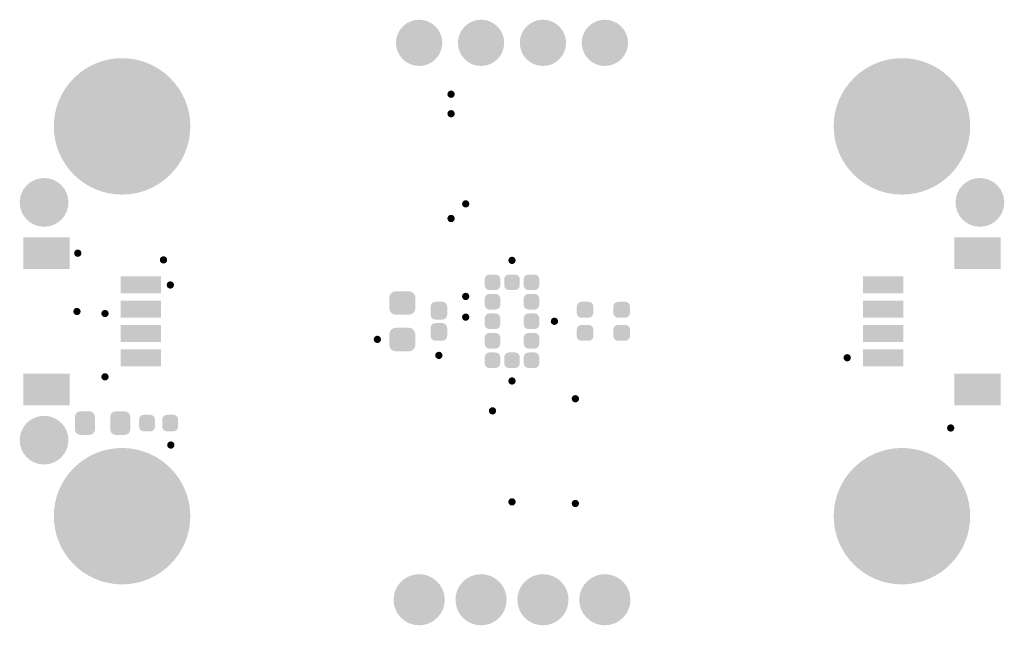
# Model space of a CAD drawing. Header units: inches. Extents: x 0.3 to 40.7, y 0.2 to 25.1.
import ezdxf

# ---------------------------------------------------------------- set-up
doc = ezdxf.new("R2010")
doc.units = ezdxf.units.IN
for name, color, linetype in [('Pad Holes', 156, 'Continuous'), ('Top Solder', 216, 'Continuous'), ('Via Holes', 16, 'Continuous')]:
    doc.layers.add(name, color=color, linetype=linetype)

# ---------------------------------------------------------------- blocks, each defined once
blk = doc.blocks.new('RES_0402_1731')
at = {"layer": 'Top Solder'}
h = blk.add_hatch(color=216, dxfattribs=at)
edge = h.paths.add_edge_path()
edge.add_arc((-0.34, -0.15), 0.19, 270, 360)
edge.add_line((-0.15, -0.15), (-0.15, 0.15))
edge.add_arc((-0.34, 0.15), 0.19, 0, 90)
edge.add_line((-0.34, 0.34), (-0.61, 0.34))
edge.add_arc((-0.61, 0.15), 0.19, 90, 180)
edge.add_line((-0.8, 0.15), (-0.8, -0.15))
edge.add_arc((-0.61, -0.15), 0.19, 180, 270)
edge.add_line((-0.61, -0.34), (-0.34, -0.34))
h = blk.add_hatch(color=216, dxfattribs=at)
edge = h.paths.add_edge_path()
edge.add_arc((0.34, 0.15), 0.19, 90, 180)
edge.add_line((0.15, 0.15), (0.15, -0.15))
edge.add_arc((0.34, -0.15), 0.19, 180, 270)
edge.add_line((0.34, -0.34), (0.61, -0.34))
edge.add_arc((0.61, -0.15), 0.19, 270, 360)
edge.add_line((0.8, -0.15), (0.8, 0.15))
edge.add_arc((0.61, 0.15), 0.19, 0, 90)
edge.add_line((0.61, 0.34), (0.34, 0.34))
blk = doc.blocks.new('F_____________1___F_________1_1732')
at = {"layer": 'Top Solder'}
h = blk.add_hatch(color=216, dxfattribs=at)
edge = h.paths.add_edge_path()
edge.add_arc((0, 0), 1, 0, 360)
blk = doc.blocks.new('F_____________1___F_________1_1733')
at = {"layer": 'Top Solder'}
h = blk.add_hatch(color=216, dxfattribs=at)
edge = h.paths.add_edge_path()
edge.add_arc((0, 0), 1, 0, 360)
blk = doc.blocks.new('F_____________1___F_________1_1734')
at = {"layer": 'Top Solder'}
h = blk.add_hatch(color=216, dxfattribs=at)
edge = h.paths.add_edge_path()
edge.add_arc((0, 0), 1, 0, 360)
blk = doc.blocks.new('SM04B_SRSS_TB_LF__SN__F_________1_1735')
at = {"layer": 'Top Solder'}
for points in [[(-3.45, 2.888), (-2.15, 2.888), (-2.15, 0.988), (-3.45, 0.988)], [(2.15, 2.888), (3.45, 2.888), (3.45, 0.988), (2.15, 0.988)], [(-1.85, -1.112), (-1.15, -1.112), (-1.15, -2.762), (-1.85, -2.762)], [(-0.85, -1.112), (-0.15, -1.112), (-0.15, -2.762), (-0.85, -2.762)], [(0.15, -1.112), (0.85, -1.112), (0.85, -2.762), (0.15, -2.762)], [(1.15, -1.112), (1.85, -1.112), (1.85, -2.762), (1.15, -2.762)]]:
    blk.add_hatch(color=216, dxfattribs=at).paths.add_polyline_path(points)
blk = doc.blocks.new('SM04B_SRSS_TB_LF__SN__F_________1_1736')
at = {"layer": 'Top Solder'}
for points in [[(-3.45, 2.888), (-2.15, 2.888), (-2.15, 0.988), (-3.45, 0.988)], [(2.15, 2.888), (3.45, 2.888), (3.45, 0.988), (2.15, 0.988)], [(-1.85, -1.112), (-1.15, -1.112), (-1.15, -2.762), (-1.85, -2.762)], [(-0.85, -1.112), (-0.15, -1.112), (-0.15, -2.762), (-0.85, -2.762)], [(0.15, -1.112), (0.85, -1.112), (0.85, -2.762), (0.15, -2.762)], [(1.15, -1.112), (1.85, -1.112), (1.85, -2.762), (1.15, -2.762)]]:
    blk.add_hatch(color=216, dxfattribs=at).paths.add_polyline_path(points)
blk = doc.blocks.new('LEDC1608X80N_AK_1737')
at = {"layer": 'Top Solder'}
h = blk.add_hatch(color=216, dxfattribs=at)
edge = h.paths.add_edge_path()
edge.add_arc((-0.545, -0.255), 0.23, 270, 360)
edge.add_line((-0.315, -0.255), (-0.315, 0.255))
edge.add_arc((-0.545, 0.255), 0.23, 0, 90)
edge.add_line((-0.545, 0.485), (-0.905, 0.485))
edge.add_arc((-0.905, 0.255), 0.23, 90, 180)
edge.add_line((-1.135, 0.255), (-1.135, -0.255))
edge.add_arc((-0.905, -0.255), 0.23, 180, 270)
edge.add_line((-0.905, -0.485), (-0.545, -0.485))
h = blk.add_hatch(color=216, dxfattribs=at)
edge = h.paths.add_edge_path()
edge.add_arc((0.545, 0.255), 0.23, 90, 180)
edge.add_line((0.315, 0.255), (0.315, -0.255))
edge.add_arc((0.545, -0.255), 0.23, 180, 270)
edge.add_line((0.545, -0.485), (0.905, -0.485))
edge.add_arc((0.905, -0.255), 0.23, 270, 360)
edge.add_line((1.135, -0.255), (1.135, 0.255))
edge.add_arc((0.905, 0.255), 0.23, 0, 90)
edge.add_line((0.905, 0.485), (0.545, 0.485))
blk = doc.blocks.new('RES_0402_1738')
at = {"layer": 'Top Solder'}
h = blk.add_hatch(color=216, dxfattribs=at)
edge = h.paths.add_edge_path()
edge.add_arc((-0.34, -0.15), 0.19, 270, 360)
edge.add_line((-0.15, -0.15), (-0.15, 0.15))
edge.add_arc((-0.34, 0.15), 0.19, 0, 90)
edge.add_line((-0.34, 0.34), (-0.61, 0.34))
edge.add_arc((-0.61, 0.15), 0.19, 90, 180)
edge.add_line((-0.8, 0.15), (-0.8, -0.15))
edge.add_arc((-0.61, -0.15), 0.19, 180, 270)
edge.add_line((-0.61, -0.34), (-0.34, -0.34))
h = blk.add_hatch(color=216, dxfattribs=at)
edge = h.paths.add_edge_path()
edge.add_arc((0.34, 0.15), 0.19, 90, 180)
edge.add_line((0.15, 0.15), (0.15, -0.15))
edge.add_arc((0.34, -0.15), 0.19, 180, 270)
edge.add_line((0.34, -0.34), (0.61, -0.34))
edge.add_arc((0.61, -0.15), 0.19, 270, 360)
edge.add_line((0.8, -0.15), (0.8, 0.15))
edge.add_arc((0.61, 0.15), 0.19, 0, 90)
edge.add_line((0.61, 0.34), (0.34, 0.34))
blk = doc.blocks.new('PIN_HEADER_2_54___VERT__1_4POS_F_________1_1754')
at = {"layer": 'Pad Holes'}
h = blk.add_hatch(color=7, dxfattribs=at)
edge = h.paths.add_edge_path()
edge.add_arc((-3.81, 0), 0.5, 0, 360)
h = blk.add_hatch(color=7, dxfattribs=at)
edge = h.paths.add_edge_path()
edge.add_arc((-1.27, 0), 0.5, 0, 360)
h = blk.add_hatch(color=7, dxfattribs=at)
edge = h.paths.add_edge_path()
edge.add_arc((1.27, 0), 0.5, 0, 360)
h = blk.add_hatch(color=7, dxfattribs=at)
edge = h.paths.add_edge_path()
edge.add_arc((3.81, 0), 0.5, 0, 360)
at = {"layer": 'Top Solder'}
h = blk.add_hatch(color=216, dxfattribs=at)
edge = h.paths.add_edge_path()
edge.add_arc((-3.81, 0), 1.05, 0, 360)
h = blk.add_hatch(color=216, dxfattribs=at)
edge = h.paths.add_edge_path()
edge.add_arc((-1.27, 0), 1.05, 0, 360)
h = blk.add_hatch(color=216, dxfattribs=at)
edge = h.paths.add_edge_path()
edge.add_arc((1.27, 0), 1.05, 0, 360)
h = blk.add_hatch(color=216, dxfattribs=at)
edge = h.paths.add_edge_path()
edge.add_arc((3.81, 0), 1.05, 0, 360)
blk = doc.blocks.new('PIN_HEADER_2_54___VERT__1_4POS_F_________1_1755')
at = {"layer": 'Pad Holes'}
h = blk.add_hatch(color=7, dxfattribs=at)
edge = h.paths.add_edge_path()
edge.add_arc((-3.81, 0), 0.5, 0, 360)
h = blk.add_hatch(color=7, dxfattribs=at)
edge = h.paths.add_edge_path()
edge.add_arc((-1.27, 0), 0.5, 0, 360)
h = blk.add_hatch(color=7, dxfattribs=at)
edge = h.paths.add_edge_path()
edge.add_arc((1.27, 0), 0.5, 0, 360)
h = blk.add_hatch(color=7, dxfattribs=at)
edge = h.paths.add_edge_path()
edge.add_arc((3.81, 0), 0.5, 0, 360)
at = {"layer": 'Top Solder'}
h = blk.add_hatch(color=216, dxfattribs=at)
edge = h.paths.add_edge_path()
edge.add_arc((-3.81, 0), 0.95, 0, 360)
h = blk.add_hatch(color=216, dxfattribs=at)
edge = h.paths.add_edge_path()
edge.add_arc((-1.27, 0), 0.95, 0, 360)
h = blk.add_hatch(color=216, dxfattribs=at)
edge = h.paths.add_edge_path()
edge.add_arc((1.27, 0), 0.95, 0, 360)
h = blk.add_hatch(color=216, dxfattribs=at)
edge = h.paths.add_edge_path()
edge.add_arc((3.81, 0), 0.95, 0, 360)
blk = doc.blocks.new('CAP_0603_1756')
at = {"layer": 'Top Solder'}
h = blk.add_hatch(color=216, dxfattribs=at)
edge = h.paths.add_edge_path()
edge.add_arc((-0.537, -0.263), 0.272, 270, 360)
edge.add_line((-0.265, -0.263), (-0.265, 0.263))
edge.add_arc((-0.537, 0.263), 0.272, 0, 90)
edge.add_line((-0.537, 0.535), (-0.963, 0.535))
edge.add_arc((-0.963, 0.263), 0.272, 90, 180)
edge.add_line((-1.235, 0.263), (-1.235, -0.263))
edge.add_arc((-0.963, -0.263), 0.272, 180, 270)
edge.add_line((-0.963, -0.535), (-0.537, -0.535))
h = blk.add_hatch(color=216, dxfattribs=at)
edge = h.paths.add_edge_path()
edge.add_arc((0.537, 0.263), 0.272, 90, 180)
edge.add_line((0.265, 0.263), (0.265, -0.263))
edge.add_arc((0.537, -0.263), 0.272, 180, 270)
edge.add_line((0.537, -0.535), (0.963, -0.535))
edge.add_arc((0.963, -0.263), 0.272, 270, 360)
edge.add_line((1.235, -0.263), (1.235, 0.263))
edge.add_arc((0.963, 0.263), 0.272, 0, 90)
edge.add_line((0.963, 0.535), (0.537, 0.535))
blk = doc.blocks.new('VL53L4CDV0DH_1_1757')
at = {"layer": 'Top Solder'}
h = blk.add_hatch(color=216, dxfattribs=at)
edge = h.paths.add_edge_path()
edge.add_arc((-1.475, 0.925), 0.195, 0, 90)
edge.add_line((-1.475, 1.12), (-1.725, 1.12))
edge.add_arc((-1.725, 0.925), 0.195, 90, 180)
edge.add_line((-1.92, 0.925), (-1.92, 0.675))
edge.add_arc((-1.725, 0.675), 0.195, 180, 270)
edge.add_line((-1.725, 0.48), (-1.475, 0.48))
edge.add_arc((-1.475, 0.675), 0.195, 270, 360)
edge.add_line((-1.28, 0.675), (-1.28, 0.925))
h = blk.add_hatch(color=216, dxfattribs=at)
edge = h.paths.add_edge_path()
edge.add_arc((-0.675, 0.925), 0.195, 0, 90)
edge.add_line((-0.675, 1.12), (-0.925, 1.12))
edge.add_arc((-0.925, 0.925), 0.195, 90, 180)
edge.add_line((-1.12, 0.925), (-1.12, 0.675))
edge.add_arc((-0.925, 0.675), 0.195, 180, 270)
edge.add_line((-0.925, 0.48), (-0.675, 0.48))
edge.add_arc((-0.675, 0.675), 0.195, 270, 360)
edge.add_line((-0.48, 0.675), (-0.48, 0.925))
h = blk.add_hatch(color=216, dxfattribs=at)
edge = h.paths.add_edge_path()
edge.add_arc((0.125, 0.925), 0.195, 0, 90)
edge.add_line((0.125, 1.12), (-0.125, 1.12))
edge.add_arc((-0.125, 0.925), 0.195, 90, 180)
edge.add_line((-0.32, 0.925), (-0.32, 0.675))
edge.add_arc((-0.125, 0.675), 0.195, 180, 270)
edge.add_line((-0.125, 0.48), (0.125, 0.48))
edge.add_arc((0.125, 0.675), 0.195, 270, 360)
edge.add_line((0.32, 0.675), (0.32, 0.925))
h = blk.add_hatch(color=216, dxfattribs=at)
edge = h.paths.add_edge_path()
edge.add_arc((0.925, 0.925), 0.195, 0, 90)
edge.add_line((0.925, 1.12), (0.675, 1.12))
edge.add_arc((0.675, 0.925), 0.195, 90, 180)
edge.add_line((0.48, 0.925), (0.48, 0.675))
edge.add_arc((0.675, 0.675), 0.195, 180, 270)
edge.add_line((0.675, 0.48), (0.925, 0.48))
edge.add_arc((0.925, 0.675), 0.195, 270, 360)
edge.add_line((1.12, 0.675), (1.12, 0.925))
h = blk.add_hatch(color=216, dxfattribs=at)
edge = h.paths.add_edge_path()
edge.add_arc((1.725, 0.925), 0.195, 0, 90)
edge.add_line((1.725, 1.12), (1.475, 1.12))
edge.add_arc((1.475, 0.925), 0.195, 90, 180)
edge.add_line((1.28, 0.925), (1.28, 0.675))
edge.add_arc((1.475, 0.675), 0.195, 180, 270)
edge.add_line((1.475, 0.48), (1.725, 0.48))
edge.add_arc((1.725, 0.675), 0.195, 270, 360)
edge.add_line((1.92, 0.675), (1.92, 0.925))
h = blk.add_hatch(color=216, dxfattribs=at)
edge = h.paths.add_edge_path()
edge.add_arc((-1.475, 0.125), 0.195, 0, 90)
edge.add_line((-1.475, 0.32), (-1.725, 0.32))
edge.add_arc((-1.725, 0.125), 0.195, 90, 180)
edge.add_line((-1.92, 0.125), (-1.92, -0.125))
edge.add_arc((-1.725, -0.125), 0.195, 180, 270)
edge.add_line((-1.725, -0.32), (-1.475, -0.32))
edge.add_arc((-1.475, -0.125), 0.195, 270, 360)
edge.add_line((-1.28, -0.125), (-1.28, 0.125))
h = blk.add_hatch(color=216, dxfattribs=at)
edge = h.paths.add_edge_path()
edge.add_arc((1.725, 0.125), 0.195, 0, 90)
edge.add_line((1.725, 0.32), (1.475, 0.32))
edge.add_arc((1.475, 0.125), 0.195, 90, 180)
edge.add_line((1.28, 0.125), (1.28, -0.125))
edge.add_arc((1.475, -0.125), 0.195, 180, 270)
edge.add_line((1.475, -0.32), (1.725, -0.32))
edge.add_arc((1.725, -0.125), 0.195, 270, 360)
edge.add_line((1.92, -0.125), (1.92, 0.125))
h = blk.add_hatch(color=216, dxfattribs=at)
edge = h.paths.add_edge_path()
edge.add_arc((-1.475, -0.675), 0.195, 0, 90)
edge.add_line((-1.475, -0.48), (-1.725, -0.48))
edge.add_arc((-1.725, -0.675), 0.195, 90, 180)
edge.add_line((-1.92, -0.675), (-1.92, -0.925))
edge.add_arc((-1.725, -0.925), 0.195, 180, 270)
edge.add_line((-1.725, -1.12), (-1.475, -1.12))
edge.add_arc((-1.475, -0.925), 0.195, 270, 360)
edge.add_line((-1.28, -0.925), (-1.28, -0.675))
h = blk.add_hatch(color=216, dxfattribs=at)
edge = h.paths.add_edge_path()
edge.add_arc((-0.675, -0.675), 0.195, 0, 90)
edge.add_line((-0.675, -0.48), (-0.925, -0.48))
edge.add_arc((-0.925, -0.675), 0.195, 90, 180)
edge.add_line((-1.12, -0.675), (-1.12, -0.925))
edge.add_arc((-0.925, -0.925), 0.195, 180, 270)
edge.add_line((-0.925, -1.12), (-0.675, -1.12))
edge.add_arc((-0.675, -0.925), 0.195, 270, 360)
edge.add_line((-0.48, -0.925), (-0.48, -0.675))
h = blk.add_hatch(color=216, dxfattribs=at)
edge = h.paths.add_edge_path()
edge.add_arc((0.125, -0.675), 0.195, 0, 90)
edge.add_line((0.125, -0.48), (-0.125, -0.48))
edge.add_arc((-0.125, -0.675), 0.195, 90, 180)
edge.add_line((-0.32, -0.675), (-0.32, -0.925))
edge.add_arc((-0.125, -0.925), 0.195, 180, 270)
edge.add_line((-0.125, -1.12), (0.125, -1.12))
edge.add_arc((0.125, -0.925), 0.195, 270, 360)
edge.add_line((0.32, -0.925), (0.32, -0.675))
h = blk.add_hatch(color=216, dxfattribs=at)
edge = h.paths.add_edge_path()
edge.add_arc((0.925, -0.675), 0.195, 0, 90)
edge.add_line((0.925, -0.48), (0.675, -0.48))
edge.add_arc((0.675, -0.675), 0.195, 90, 180)
edge.add_line((0.48, -0.675), (0.48, -0.925))
edge.add_arc((0.675, -0.925), 0.195, 180, 270)
edge.add_line((0.675, -1.12), (0.925, -1.12))
edge.add_arc((0.925, -0.925), 0.195, 270, 360)
edge.add_line((1.12, -0.925), (1.12, -0.675))
h = blk.add_hatch(color=216, dxfattribs=at)
edge = h.paths.add_edge_path()
edge.add_arc((1.725, -0.675), 0.195, 0, 90)
edge.add_line((1.725, -0.48), (1.475, -0.48))
edge.add_arc((1.475, -0.675), 0.195, 90, 180)
edge.add_line((1.28, -0.675), (1.28, -0.925))
edge.add_arc((1.475, -0.925), 0.195, 180, 270)
edge.add_line((1.475, -1.12), (1.725, -1.12))
edge.add_arc((1.725, -0.925), 0.195, 270, 360)
edge.add_line((1.92, -0.925), (1.92, -0.675))
blk = doc.blocks.new('RES_0402_1758')
at = {"layer": 'Top Solder'}
h = blk.add_hatch(color=216, dxfattribs=at)
edge = h.paths.add_edge_path()
edge.add_arc((-0.34, -0.15), 0.19, 270, 360)
edge.add_line((-0.15, -0.15), (-0.15, 0.15))
edge.add_arc((-0.34, 0.15), 0.19, 0, 90)
edge.add_line((-0.34, 0.34), (-0.61, 0.34))
edge.add_arc((-0.61, 0.15), 0.19, 90, 180)
edge.add_line((-0.8, 0.15), (-0.8, -0.15))
edge.add_arc((-0.61, -0.15), 0.19, 180, 270)
edge.add_line((-0.61, -0.34), (-0.34, -0.34))
h = blk.add_hatch(color=216, dxfattribs=at)
edge = h.paths.add_edge_path()
edge.add_arc((0.34, 0.15), 0.19, 90, 180)
edge.add_line((0.15, 0.15), (0.15, -0.15))
edge.add_arc((0.34, -0.15), 0.19, 180, 270)
edge.add_line((0.34, -0.34), (0.61, -0.34))
edge.add_arc((0.61, -0.15), 0.19, 270, 360)
edge.add_line((0.8, -0.15), (0.8, 0.15))
edge.add_arc((0.61, 0.15), 0.19, 0, 90)
edge.add_line((0.61, 0.34), (0.34, 0.34))
blk = doc.blocks.new('CAP_0402_1759')
at = {"layer": 'Top Solder'}
h = blk.add_hatch(color=216, dxfattribs=at)
edge = h.paths.add_edge_path()
edge.add_arc((-0.271, -0.139), 0.201, 270, 360)
edge.add_line((-0.07, -0.139), (-0.07, 0.139))
edge.add_arc((-0.271, 0.139), 0.201, 0, 90)
edge.add_line((-0.271, 0.34), (-0.599, 0.34))
edge.add_arc((-0.599, 0.139), 0.201, 90, 180)
edge.add_line((-0.8, 0.139), (-0.8, -0.139))
edge.add_arc((-0.599, -0.139), 0.201, 180, 270)
edge.add_line((-0.599, -0.34), (-0.271, -0.34))
h = blk.add_hatch(color=216, dxfattribs=at)
edge = h.paths.add_edge_path()
edge.add_arc((0.271, 0.139), 0.201, 90, 180)
edge.add_line((0.07, 0.139), (0.07, -0.139))
edge.add_arc((0.271, -0.139), 0.201, 180, 270)
edge.add_line((0.271, -0.34), (0.599, -0.34))
edge.add_arc((0.599, -0.139), 0.201, 270, 360)
edge.add_line((0.8, -0.139), (0.8, 0.139))
edge.add_arc((0.599, 0.139), 0.201, 0, 90)
edge.add_line((0.599, 0.34), (0.271, 0.34))

msp = doc.modelspace()

# ---------------------------------------------------------------- hatches: boundary and pattern name
at = {"layer": 'Pad Holes'}
h = msp.add_hatch(color=7, dxfattribs=at)
edge = h.paths.add_edge_path()
edge.add_arc((4.5, 20.68), 1.6, 0, 360)
h = msp.add_hatch(color=7, dxfattribs=at)
edge = h.paths.add_edge_path()
edge.add_arc((36.5, 20.68), 1.6, 0, 360)
h = msp.add_hatch(color=7, dxfattribs=at)
edge = h.paths.add_edge_path()
edge.add_arc((4.5, 4.68), 1.6, 0, 360)
h = msp.add_hatch(color=7, dxfattribs=at)
edge = h.paths.add_edge_path()
edge.add_arc((36.5, 4.68), 1.6, 0, 360)
at = {"layer": 'Top Solder'}
h = msp.add_hatch(color=216, dxfattribs=at)
edge = h.paths.add_edge_path()
edge.add_arc((4.5, 20.68), 2.8, 0, 360)
h = msp.add_hatch(color=216, dxfattribs=at)
edge = h.paths.add_edge_path()
edge.add_arc((36.5, 20.68), 2.8, 0, 360)
h = msp.add_hatch(color=216, dxfattribs=at)
edge = h.paths.add_edge_path()
edge.add_arc((4.5, 4.68), 2.8, 0, 360)
h = msp.add_hatch(color=216, dxfattribs=at)
edge = h.paths.add_edge_path()
edge.add_arc((36.5, 4.68), 2.8, 0, 360)
at = {"layer": 'Via Holes'}
h = msp.add_hatch(color=7, dxfattribs=at)
edge = h.paths.add_edge_path()
edge.add_arc((18, 22), 0.15, 0, 360)
h = msp.add_hatch(color=7, dxfattribs=at)
edge = h.paths.add_edge_path()
edge.add_arc((18, 21.2), 0.15, 0, 360)
h = msp.add_hatch(color=7, dxfattribs=at)
edge = h.paths.add_edge_path()
edge.add_arc((18.6, 17.5), 0.15, 0, 360)
h = msp.add_hatch(color=7, dxfattribs=at)
edge = h.paths.add_edge_path()
edge.add_arc((18, 16.9), 0.15, 0, 360)
h = msp.add_hatch(color=7, dxfattribs=at)
edge = h.paths.add_edge_path()
edge.add_arc((2.683, 15.475), 0.15, 0, 360)
h = msp.add_hatch(color=7, dxfattribs=at)
edge = h.paths.add_edge_path()
edge.add_arc((6.2, 15.2), 0.15, 0, 360)
h = msp.add_hatch(color=7, dxfattribs=at)
edge = h.paths.add_edge_path()
edge.add_arc((20.5, 15.18), 0.15, 0, 360)
h = msp.add_hatch(color=7, dxfattribs=at)
edge = h.paths.add_edge_path()
edge.add_arc((6.481, 14.171), 0.15, 0, 360)
h = msp.add_hatch(color=7, dxfattribs=at)
edge = h.paths.add_edge_path()
edge.add_arc((18.6, 13.7), 0.15, 0, 360)
h = msp.add_hatch(color=7, dxfattribs=at)
edge = h.paths.add_edge_path()
edge.add_arc((2.65, 13.082), 0.15, 0, 360)
h = msp.add_hatch(color=7, dxfattribs=at)
edge = h.paths.add_edge_path()
edge.add_arc((3.8, 13), 0.15, 0, 360)
h = msp.add_hatch(color=7, dxfattribs=at)
edge = h.paths.add_edge_path()
edge.add_arc((18.6, 12.85), 0.15, 0, 360)
h = msp.add_hatch(color=7, dxfattribs=at)
edge = h.paths.add_edge_path()
edge.add_arc((22.241, 12.68), 0.15, 0, 360)
h = msp.add_hatch(color=7, dxfattribs=at)
edge = h.paths.add_edge_path()
edge.add_arc((14.975, 11.937), 0.15, 0, 360)
h = msp.add_hatch(color=7, dxfattribs=at)
edge = h.paths.add_edge_path()
edge.add_arc((17.5, 11.28), 0.15, 0, 360)
h = msp.add_hatch(color=7, dxfattribs=at)
edge = h.paths.add_edge_path()
edge.add_arc((34.255, 11.183), 0.15, 0, 360)
h = msp.add_hatch(color=7, dxfattribs=at)
edge = h.paths.add_edge_path()
edge.add_arc((3.8, 10.4), 0.15, 0, 360)
h = msp.add_hatch(color=7, dxfattribs=at)
edge = h.paths.add_edge_path()
edge.add_arc((20.5, 10.23), 0.15, 0, 360)
h = msp.add_hatch(color=7, dxfattribs=at)
edge = h.paths.add_edge_path()
edge.add_arc((23.1, 9.5), 0.15, 0, 360)
h = msp.add_hatch(color=7, dxfattribs=at)
edge = h.paths.add_edge_path()
edge.add_arc((19.7, 9.003), 0.15, 0, 360)
h = msp.add_hatch(color=7, dxfattribs=at)
edge = h.paths.add_edge_path()
edge.add_arc((38.5, 8.3), 0.15, 0, 360)
h = msp.add_hatch(color=7, dxfattribs=at)
edge = h.paths.add_edge_path()
edge.add_arc((6.5, 7.6), 0.15, 0, 360)
h = msp.add_hatch(color=7, dxfattribs=at)
edge = h.paths.add_edge_path()
edge.add_arc((20.5, 5.267), 0.15, 0, 360)
h = msp.add_hatch(color=7, dxfattribs=at)
edge = h.paths.add_edge_path()
edge.add_arc((23.1, 5.2), 0.15, 0, 360)

# ---------------------------------------------------------------- block references
for name, p in [('PIN_HEADER_2_54___VERT__1_4POS_F_________1_1755', (20.5, 24.11)), ('PIN_HEADER_2_54___VERT__1_4POS_F_________1_1754', (20.5, 1.25))]:
    msp.add_blockref(name, p)
for name, p, rotation in [('F_____________1___F_________1_1733', (1.3, 17.56), 270), ('F_____________1___F_________1_1734', (39.7, 17.56), 270), ('SM04B_SRSS_TB_LF__SN__F_________1_1735', (3.337, 12.68), 90), ('SM04B_SRSS_TB_LF__SN__F_________1_1736', (37.663, 12.68), 270), ('VL53L4CDV0DH_1_1757', (20.5, 12.68), 90), ('CAP_0603_1756', (16, 12.68), 90), ('CAP_0402_1759', (17.5, 12.68), 270), ('RES_0402_1758', (23.5, 12.68), 270), ('RES_0402_1731', (25, 12.68), 90), ('LEDC1608X80N_AK_1737', (3.7, 8.5), 180), ('F_____________1___F_________1_1732', (1.3, 7.8), 270), ('RES_0402_1738', (6, 8.5), 180)]:
    msp.add_blockref(name, p, dxfattribs=dict(rotation=rotation))

doc.saveas('drawing.dxf')
